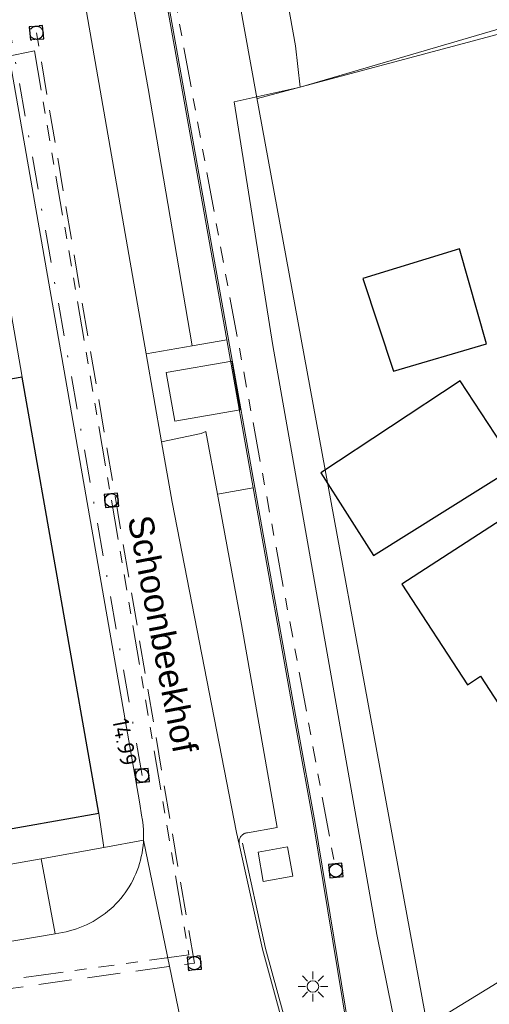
# Model space of a CAD drawing. Header units: metres. Extents: x 174255 to 175175, y 462028 to 462911.
# Tile 12 of 256: x 174412 to 174441, y 462221 to 462281. Entities that reach past the tile are written whole.
import ezdxf

# ---------------------------------------------------------------- set-up
doc = ezdxf.new("R2010")
doc.units = ezdxf.units.M
for name, pattern in [('RI-DRAINAGE', [19.2, 6, -1.8, 1.8, -1.8, 2.4, -1.8, 1.8, -1.8]), ('RI-HWA', [7.4, 5, -2.4]), ('RI-VWA', [11, 5, -3, 0, -3])]:
    doc.linetypes.add(name, pattern=pattern)
for name, color, linetype, lineweight in [('B-WE-IE-MEUBILAIR_WEGMEUBILAIR-LICHTMAST-S', 8, 'Continuous', 20), ('B-WE-OG-BEBOUWING-G', 8, 'Continuous', 30), ('B-WE-OG-STRAATNAAM-T30', 8, 'Continuous', 20), ('B-WE-OG-TERREIN_ERF-G', 8, 'Continuous', 20), ('B-WE-OG-TERREIN_GROEN-G', 8, 'Continuous', 20), ('B-WE-OG-WEG_VERHARD_OPEN -G', 8, 'Continuous', 20), ('B-WE-RI-DRAINAGE-G', 8, 'RI-DRAINAGE', 20), ('B-WE-RI-DRAINAGE_RIOOLPUT_INSPECTIEPUT-S', 8, 'Continuous', 20), ('B-WE-RI-HWA-G', 8, 'RI-HWA', 20), ('B-WE-RI-HWA_RIOOLPUT_INSPECTIEPUT-S', 8, 'RI-HWA', 20), ('B-WE-RI-VWA-G', 8, 'RI-VWA', 20), ('B-WE-RI-VWA-T20', 8, 'Continuous', 20), ('B-WE-RI-VWA_RIOOLPUT_INSPECTIEPUT-S', 8, 'Continuous', 20), ('B-XX-KG-GRENS_PERCEEL-BEREKEND-G', 213, 'Continuous', 20), ('B-XX-KG-GRENS_PERCEEL-G', 213, 'Continuous', 20), ('N-WE-AL-WERKGRENS-G', 173, 'AL-WERKGRENS', 20)]:
    doc.layers.add(name, color=color, linetype=linetype, lineweight=lineweight)
doc.styles.add('NLCS-ISO-M500-T20', font='NLCS-ISO.ttf', dxfattribs={"height": 1})
doc.styles.add('NLCS-ISO-M500-T30', font='NLCS-ISO.ttf', dxfattribs={"height": 1.5})
doc.linetypes.add('AL-WERKGRENS', pattern='A,10,[106,Afdeling.shx,S=1,R=0,X=0,Y=0],-2', length=12)

# ---------------------------------------------------------------- blocks, each defined once
blk = doc.blocks.new('B-SRI-PUT_VWA-SO')
at = {"flags": 128}
blk.add_lwpolyline([(-2, 2), (2, 2), (2, -2), (-2, -2)], close=True, dxfattribs=at)
at = {"lineweight": -3, "flags": 128}
blk.add_lwpolyline([(2, -2), (2, 2), (-2, 2), (-2, -2)], close=True, dxfattribs=at)
at = {"lineweight": -3}
blk.add_circle((0, 0), 2, dxfattribs=at)
blk = doc.blocks.new('Lichtmast bestaand')
for p, q in [((-0.318, 0.318), (-0.636, 0.636)), ((0, 0.45), (0, 0.9)), ((0.318, 0.318), (0.636, 0.636)), ((-0.45, 0), (-0.9, 0)), ((0.45, 0), (0.9, 0)), ((-0.318, -0.318), (-0.636, -0.636)), ((0, -0.9), (0, -0.45)), ((0.318, -0.318), (0.636, -0.636))]:
    blk.add_line(p, q)
blk.add_circle((0, 0), 0.35)

msp = doc.modelspace()

# ---------------------------------------------------------------- linework, layer by layer
at = {"layer": 'B-WE-OG-BEBOUWING-G'}
for points in [[(174435.073, 462259.427), (174440.687, 462261.073), (174439.06, 462266.827), (174433.227, 462265.027), (174435.073, 462259.427)], [(174394.507, 462228.673), (174417.278, 462232.7), (174412.642, 462259.073), (174410.869, 462258.761)], [(174433.873, 462248.287), (174442.473, 462253.687), (174439.1, 462258.84), (174430.673, 462253.273), (174433.873, 462248.287)], [(174446.121, 462244.072), (174446.518, 462244.468), (174442.317, 462250.929), (174435.581, 462246.549), (174439.537, 462240.464), (174440.331, 462240.981), (174442.806, 462237.174), (174448.288, 462240.739), (174446.121, 462244.072)]]:
    msp.add_lwpolyline(points, dxfattribs=at)
at = {"layer": 'B-WE-OG-TERREIN_ERF-G'}
msp.add_lwpolyline([(174442.315, 462282.538), (174443.254, 462280.657), (174429.434, 462276.592), (174425.444, 462275.713), (174427.786, 462260.971), (174434.062, 462225.355), (174435.91, 462216.216), (174436.13, 462216.165), (174437.388, 462215.542), (174458.339, 462229.074), (174460.466, 462230.448), (174460.6, 462230.458), (174460.631, 462230.482), (174458.886, 462233.207), (174463.27, 462235.926), (174465.18, 462237.111), (174476.443, 462244.096), (174476.49, 462244.125), (174477.194, 462244.56), (174481.894, 462247.477), (174482.074, 462246.688), (174494.971, 462254.685)], dxfattribs=at)
at = {"layer": 'B-WE-OG-TERREIN_GROEN-G'}
for points in [[(174433.957, 462305.975), (174432.979, 462307.877), (174424.356, 462305.735), (174423.647, 462309.728), (174423.206, 462309.038), (174422.517, 462307.992), (174421.815, 462306.954), (174421.1, 462305.925), (174420.434, 462304.993), (174417.902, 462301.409), (174417.91, 462301.258), (174419.476, 462292.322), (174419.49, 462292.236), (174425.004, 462261.316), (174426.6, 462252.366), (174429.193, 462237.827), (174430.213, 462232.187), (174433.198, 462214.083)], [(174433.868, 462305.929), (174432.926, 462307.761), (174424.276, 462305.612), (174423.593, 462309.458), (174423.29, 462308.984), (174422.6, 462307.936), (174421.897, 462306.897), (174421.182, 462305.867), (174420.516, 462304.935), (174418.004, 462301.38), (174418.01, 462301.269), (174419.575, 462292.339), (174419.589, 462292.253), (174425.102, 462261.334), (174426.698, 462252.384), (174429.291, 462237.845), (174430.312, 462232.204), (174433.308, 462214.033)], [(174429.434, 462276.592), (174429.145, 462279.096), (174424.955, 462302.442), (174434.234, 462305.435), (174433.957, 462305.975)], [(174417.582, 462230.629), (174413.798, 462229.946), (174414.634, 462225.415), (174415.082, 462225.491), (174415.296, 462225.534), (174415.509, 462225.586), (174415.72, 462225.645), (174415.928, 462225.711), (174416.133, 462225.786), (174416.336, 462225.867), (174416.536, 462225.956), (174416.732, 462226.052), (174416.925, 462226.156), (174417.114, 462226.266), (174417.298, 462226.383), (174417.479, 462226.507), (174417.654, 462226.638), (174417.825, 462226.775), (174417.99, 462226.917), (174418.15, 462227.066), (174418.305, 462227.221), (174418.454, 462227.381), (174418.597, 462227.547), (174418.734, 462227.717), (174418.864, 462227.893), (174418.988, 462228.073), (174419.105, 462228.257), (174419.216, 462228.446), (174419.319, 462228.639), (174419.416, 462228.835), (174419.505, 462229.035), (174419.587, 462229.237), (174419.661, 462229.443), (174419.728, 462229.651), (174419.787, 462229.862), (174419.838, 462230.074), (174419.881, 462230.289), (174419.917, 462230.505), (174419.945, 462230.721), (174419.964, 462230.939), (174419.972, 462231.06), (174417.582, 462230.629)], [(174428.67, 462230.656), (174426.897, 462230.344), (174427.209, 462228.571), (174428.982, 462228.884), (174428.67, 462230.656)]]:
    msp.add_lwpolyline(points, dxfattribs=at)
at = {"layer": 'B-WE-OG-WEG_VERHARD_OPEN -G'}
for p, q in [((174420.131, 462260.467), (174422.908, 462260.951)), ((174425.004, 462261.316), (174422.908, 462260.951)), ((174421.058, 462255.153), (174420.131, 462260.467)), ((174426.6, 462252.366), (174424.434, 462251.988)), ((174417.582, 462230.629), (174417.278, 462232.7)), ((174414.634, 462225.415), (174396.202, 462222.249))]:
    msp.add_line(p, q, dxfattribs=at)
for points in [[(174422.908, 462260.951), (174420.244, 462276.515), (174417.726, 462290.712), (174415.951, 462290.373), (174415.846, 462290.359), (174415.74, 462290.362), (174415.636, 462290.381)], [(174415.636, 462290.381), (174414.949, 462290.183), (174420.131, 462260.467)], [(174422.59, 462218.374), (174419.972, 462231.06), (174419.979, 462231.279), (174419.979, 462231.498), (174419.97, 462231.717), (174419.953, 462231.935), (174419.929, 462232.153), (174419.896, 462232.37), (174419.879, 462232.467), (174419.722, 462233.377), (174412.018, 462277.549), (174411.99, 462277.657)], [(174424.434, 462251.988), (174423.727, 462255.784), (174423.461, 462255.649), (174421.058, 462255.153)], [(174421.058, 462255.153), (174421.693, 462251.51), (174425.594, 462231.54), (174425.754, 462230.835)], [(174425.754, 462230.835), (174425.746, 462230.884), (174425.742, 462230.934), (174425.743, 462230.984), (174425.748, 462231.033), (174425.757, 462231.082), (174425.77, 462231.13), (174425.788, 462231.177), (174425.809, 462231.222), (174425.835, 462231.265), (174425.864, 462231.306), (174425.896, 462231.344), (174425.932, 462231.379), (174425.97, 462231.41), (174426.011, 462231.439), (174426.054, 462231.463), (174426.1, 462231.484), (174426.147, 462231.501), (174426.195, 462231.514), (174426.244, 462231.522), (174428.054, 462231.825), (174425.9, 462244.118), (174424.434, 462251.988)], [(174425.754, 462230.835), (174427.151, 462224.48), (174428.238, 462220.48), (174428.526, 462219.678), (174428.593, 462219.526), (174428.665, 462219.376), (174428.744, 462219.23), (174429.784, 462217.498)], [(174425.949, 462230.878), (174427.345, 462224.528), (174428.429, 462220.54), (174428.712, 462219.752), (174428.774, 462219.61), (174428.843, 462219.468), (174428.917, 462219.33), (174429.956, 462217.6), (174430.641, 462216.459)], [(174396.202, 462222.249), (174395.434, 462226.707), (174413.798, 462229.946)]]:
    msp.add_lwpolyline(points, dxfattribs=at)
at = {"layer": 'B-WE-RI-DRAINAGE-G', "ltscale": 0.4}
msp.add_line((174418.229, 462301.643), (174431.585, 462229.237), dxfattribs=at)
for points in [[(174389.021, 462273.994), (174413.39, 462278.786), (174418.033, 462251.62)], [(174418.033, 462251.62), (174422.719, 462224.14), (174397.889, 462220.717)]]:
    msp.add_lwpolyline(points, dxfattribs=at)
at = {"layer": 'B-WE-RI-HWA-G', "ltscale": 0.4}
for p, q in [((174423.042, 462223.633), (174413.504, 462279.889)), ((174372.595, 462216.696), (174423.042, 462223.633))]:
    msp.add_line(p, q, dxfattribs=at)
at = {"layer": 'B-WE-RI-VWA-G', "ltscale": 0.4}
msp.add_line((174419.894, 462234.974), (174411.059, 462284.808), dxfattribs=at)
at = {"layer": 'B-XX-KG-GRENS_PERCEEL-BEREKEND-G'}
for points in [[(174422.069, 462302.278), (174426.775, 462276.182)], [(174437.862, 462215.71), (174426.775, 462276.182)]]:
    msp.add_lwpolyline(points, dxfattribs=at)
at = {"layer": 'B-XX-KG-GRENS_PERCEEL-G', "flags": 128}
for points in [[(174443.358, 462280.334), (174426.86, 462275.915)], [(174373.6, 462260.189), (174372.748, 462259.986), (174377.268, 462248.202), (174378.313, 462248.494), (174378.636, 462247.695), (174384.594, 462229.36), (174394.098, 462230.976), (174394.507, 462228.673), (174417.278, 462232.7), (174412.642, 462259.073), (174411.187, 462267.354), (174411.13, 462267.682)], [(174421.859, 462256.413), (174421.345, 462259.355), (174425.304, 462260.032), (174425.813, 462257.087)], [(174425.813, 462257.087), (174421.859, 462256.413)]]:
    msp.add_lwpolyline(points, dxfattribs=at)
at = {"layer": 'N-WE-AL-WERKGRENS-G', "flags": 128}
msp.add_lwpolyline([(174681.597, 462243.513), (174681.058, 462261.019), (174682.966, 462284.801), (174683.583, 462297.765), (174686.249, 462320.652), (174688.507, 462336.11), (174690.024, 462341.923), (174715.341, 462404.33), (174717.601, 462411.68), (174737.648, 462460.859), (174741.719, 462470.505), (174748.817, 462487.359), (174674.443, 462494.014, 0.041999), (174666.058, 462494.058), (174643.597, 462492.288, -0.021198), (174639.362, 462492.134), (174613.916, 462492.29), (174609.223, 462496.26), (174608.958, 462517.183), (174610.596, 462533.728), (174610.954, 462546.926), (174609.538, 462546.926), (174609.558, 462563.215), (174618.404, 462564.584), (174617.882, 462574.521), (174609.659, 462573.696), (174609.196, 462609.694), (174614.486, 462610.527), (174612.971, 462619.974), (174609.088, 462619.531), (174608.927, 462630.616), (174611.938, 462638.324), (174653.335, 462646.137), (174694.682, 462654.971), (174753.656, 462669.694), (174754.237, 462666.581), (174760.415, 462667.388), (174761.852, 462678.247), (174772.339, 462679.778), (174801.269, 462672.42), (174803.391, 462678.615), (174801.391, 462679.594), (174797.277, 462686.229), (174795.775, 462697.827), (174787.849, 462696.846), (174788.459, 462691.593), (174783.455, 462686.955), (174765.026, 462688.379), (174763.024, 462691.272), (174740.983, 462686.156), (174741.964, 462681.481), (174695.587, 462670.341), (174674.215, 462665.295), (174611.437, 462653.073), (174598.865, 462662.135), (174595.022, 462656.913), (174598.266, 462653.801), (174601.563, 462645.066), (174585.184, 462641.559), (174585.846, 462637.588), (174468.106, 462610.771), (174467.256, 462614.569), (174459.445, 462613.028), (174458.95, 462618.394), (174449.12, 462618.046), (174449.29, 462624.91), (174429.951, 462629.368), (174428.413, 462620.577), (174434.372, 462618.909), (174430.641, 462597.257), (174453.023, 462592.796), (174457.787, 462586.572), (174474.779, 462527.663), (174488.396, 462479.396), (174491.179, 462461.426), (174515.964, 462468.21), (174535.677, 462396.051), (174500.834, 462386.521), (174501.862, 462382.661), (174505.484, 462383.699), (174513.387, 462351.317), (174573.09, 462348.625), (174564.864, 462275.155), (174544.951, 462280.682), (174541.171, 462282.433), (174531.995, 462278.877), (174531.51, 462278.619), (174530.322, 462277.987), (174523.197, 462274.196), (174512.77, 462266.76), (174511.323, 462265.728), (174510.321, 462265.106), (174492.908, 462254.307), (174458.682, 462233.081), (174433.018, 462217.34), (174430.678, 462218.394), (174424.184, 462214.138), (174422.654, 462205.201), (174428.021, 462195.994), (174430.582, 462197.274), (174431.829, 462199.589), (174481.464, 462229.381), (174511.746, 462247.996), (174520.108, 462251.917), (174528.993, 462255.045), (174538.389, 462257.274), (174544.528, 462258.292), (174554.322, 462259.261), (174563.593, 462259.191), (174572.865, 462258.166), (174582.161, 462256.149), (174620.668, 462248.404), (174620.813, 462250.715), (174679.071, 462234.3), (174681.597, 462243.513)], format="xyb", dxfattribs=at)

# ---------------------------------------------------------------- block references
at = {"layer": 'B-WE-IE-MEUBILAIR_WEGMEUBILAIR-LICHTMAST-S'}
msp.add_blockref('Lichtmast bestaand', (174430.203, 462222.22), dxfattribs=at)
at = {"layer": 'B-WE-RI-DRAINAGE_RIOOLPUT_INSPECTIEPUT-S', "xscale": 0.1999999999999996, "yscale": 0.1999999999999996, "zscale": 0.1999999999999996, "rotation": 5.739328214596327}
for p in [(174418.033, 462251.62), (174431.585, 462229.237)]:
    msp.add_blockref('B-SRI-PUT_VWA-SO', p, dxfattribs=at)
at = {"layer": 'B-WE-RI-HWA_RIOOLPUT_INSPECTIEPUT-S', "rotation": 5.739328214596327}
for p, xscale, yscale, zscale in [((174413.504, 462279.889), 0.1999999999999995, 0.1999999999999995, 0.1999999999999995), ((174423.042, 462223.633), 0.1999999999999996, 0.1999999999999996, 0.1999999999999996)]:
    msp.add_blockref('B-SRI-PUT_VWA-SO', p, dxfattribs=dict(at, xscale=xscale, yscale=yscale, zscale=zscale))
at = {"layer": 'B-WE-RI-VWA_RIOOLPUT_INSPECTIEPUT-S', "xscale": 0.1999999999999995, "yscale": 0.1999999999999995, "zscale": 0.1999999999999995, "rotation": 5.739328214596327}
msp.add_blockref('B-SRI-PUT_VWA-SO', (174419.894, 462234.974), dxfattribs=at)

# ---------------------------------------------------------------- texts
at = {"layer": 'B-WE-OG-STRAATNAAM-T30', "insert": (174418.988, 462250.531), "char_height": 1.5, "width": 19.5, "attachment_point": 7, "rotation": 281, "style": 'NLCS-ISO-M500-T30'}
msp.add_mtext('{\\fArial|b0|i0;Schoonbeekhof}', dxfattribs=at)
at = {"layer": 'B-WE-RI-VWA-T20', "style": 'NLCS-ISO-M500-T20'}
msp.add_text('14.99', height=1, rotation=280.89557, dxfattribs=at).set_placement((174418.07, 462238.315))

doc.saveas('drawing.dxf')
